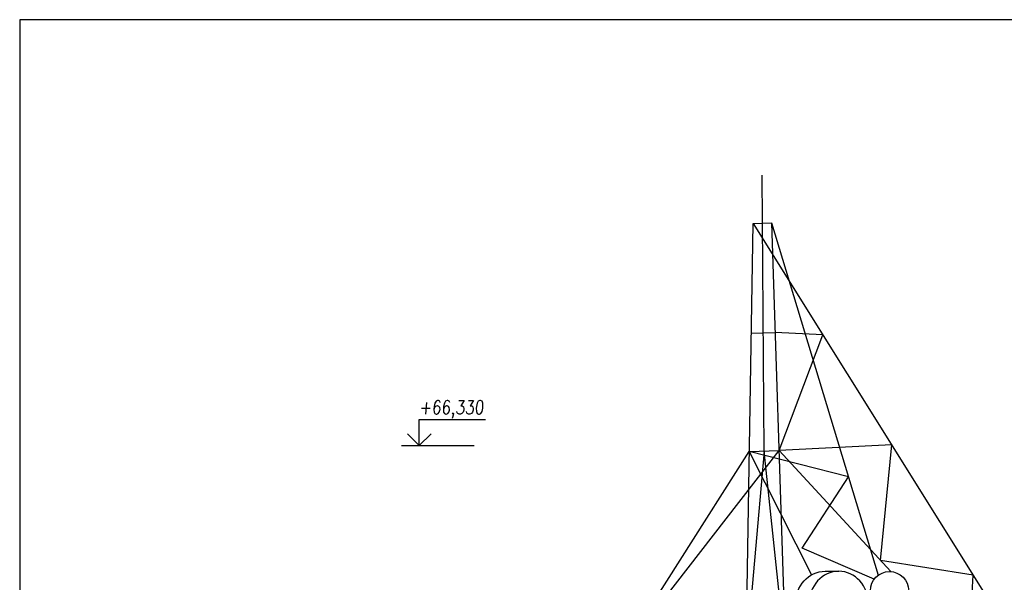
# Model space of a CAD drawing. Header units: millimetres. Extents: x 22267 to 193155, y 329430 to 541733.
# Tile 82 of 89: x 122893 to 140697, y 408360 to 418530. Entities that reach past the tile are written whole.
import ezdxf

# ---------------------------------------------------------------- set-up
doc = ezdxf.new("R2010")
doc.units = ezdxf.units.MM
for name, color, linetype in [('BOURÁNÍ FASÁDY', 30, 'Continuous'), ('KOTY', 7, 'Continuous'), ('LEGENDA', 7, 'Continuous')]:
    doc.layers.add(name, color=color, linetype=linetype)
doc.styles.add('ROMANS', font='romans.shx', dxfattribs={"width": 0.75, "oblique": 5, "height": 200})

# ---------------------------------------------------------------- blocks, each defined once
blk = doc.blocks.new('VÝŠKOVÁ KÓTA 1')
at = {"ltscale": 0.25}
for p, q in [((0, 3.76), (9.59, 3.76)), ((0, 0), (0, 3.76)), ((0, 0), (-1.7, 1.7)), ((0, 0), (1.7, 1.7))]:
    blk.add_line(p, q, dxfattribs=at)
at = {"style": 'ROMANS', "oblique": 5, "width": 0.8}
blk.add_attdef('VÝŠKA', (0, 4.54), '', height=2, dxfattribs=at)

msp = doc.modelspace()

# ---------------------------------------------------------------- linework, layer by layer
at = {"layer": 'BOURÁNÍ FASÁDY'}
for points in [[(136355.8, 410732.1), (136318.3, 415721.8)], [(136021.8, 406779.1), (136156.9, 414847.4), (136485.5, 414858.7), (136711.5, 408002.5)], [(136485.5, 414858.7), (138419.1, 408488.9)], [(136156.9, 414847.4), (141227.9, 406742)], [(136122.4, 412860.9), (136553.3, 412875.6)], [(140040.7, 406750.4), (140136.7, 408486.1), (138457.3, 408754.7), (138661.5, 410844.1), (136626.3, 410741.4), (137418.1, 412831.4), (136553.3, 412875.6)], [(136619.1, 410741.1), (133559.6, 406796.7)], [(133590.9, 406796.5), (136085.2, 410722.9)], [(136636.1, 408051.3), (136355.8, 410732.1), (136004.4, 406779.2)], [(136085.2, 410722.9), (136626.3, 410741.4)], [(136085.2, 410722.9), (137210.8, 408493.4)], [(137879.5, 410266.3), (136085.2, 410722.9)], [(136626.3, 410741.4), (138642.6, 408553.6)], [(138343.4, 408414.2), (137040.3, 408976.6), (137879.5, 410266.3)], [(137456.9, 408558.9), (137703, 408558.9)]]:
    msp.add_lwpolyline(points, dxfattribs=at)
msp.add_circle((138621.7, 408207.8), 346.4, dxfattribs=at)
at = {"layer": 'BOURÁNÍ FASÁDY', "extrusion": (0, 0, -1)}
msp.add_ellipse((137456.9, 407966.9), major_axis=(0, 592), ratio=0.9095134, start_param=3.1415927, end_param=6.2831853, dxfattribs=at)
msp.add_ellipse((137703, 407966.9), major_axis=(0, 592), ratio=0.9095134, dxfattribs=at)
at = {"layer": 'KOTY', "linetype": 'ByBlock'}
msp.add_line((129794.8, 410830.5), (131111.9, 410830.5), dxfattribs=at)
at = {"layer": 'LEGENDA'}
msp.add_lwpolyline([(122892.5, 329430.5), (174892.5, 329430.5), (174892.5, 418530.5), (122892.5, 418530.5)], close=True, dxfattribs=at)

# ---------------------------------------------------------------- block references
at = {"layer": 'KOTY', "xscale": 125, "yscale": 125, "zscale": 125}
msp.add_blockref('VÝŠKOVÁ KÓTA 1', (130117.8, 410830.5), dxfattribs=at).add_auto_attribs({'VÝŠKA': '+66,330'})

doc.saveas('drawing.dxf')
